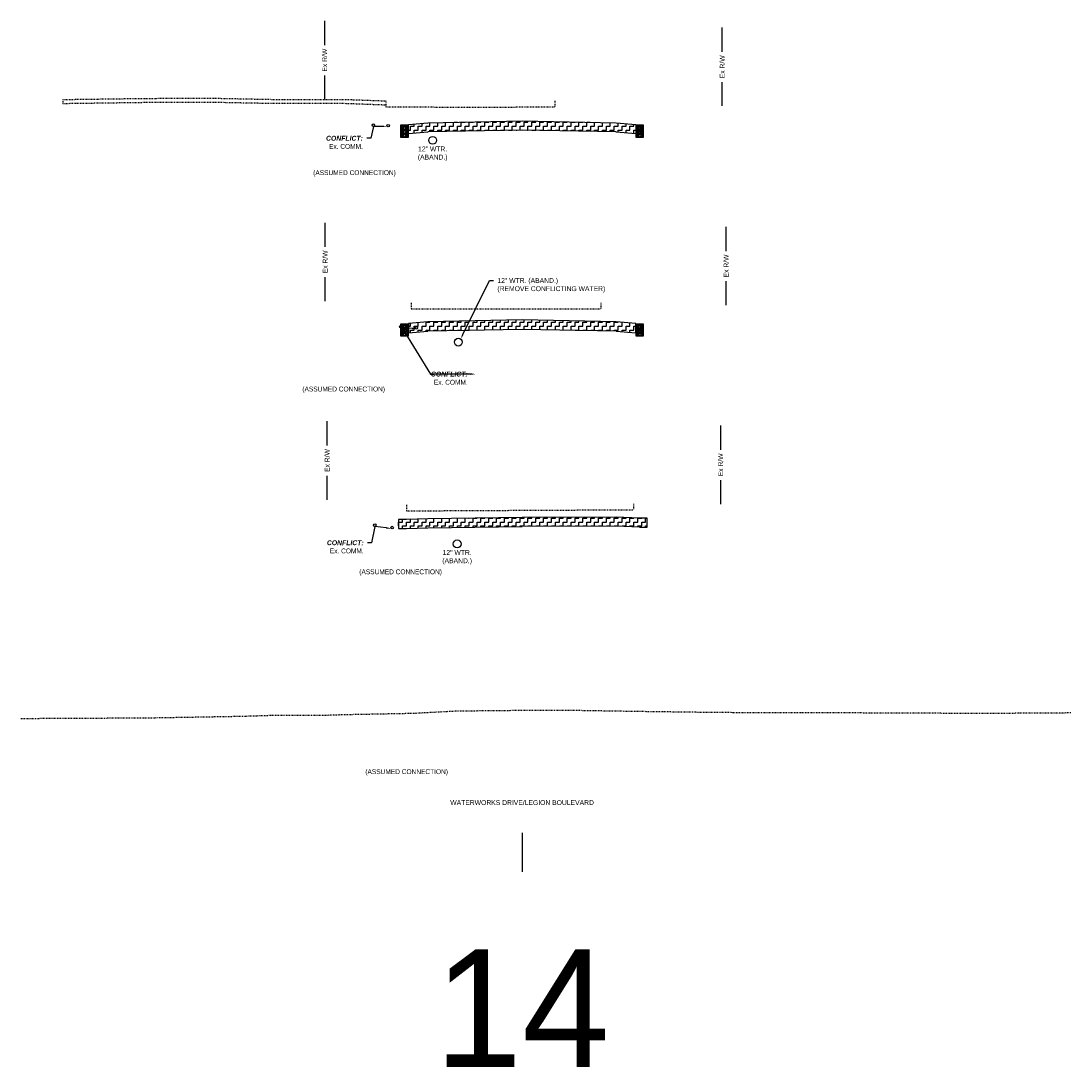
# Model space of a CAD drawing. Header units: feet. Extents: x 161250 to 169758, y 287353 to 289076.
# Tile 1 of 36: x 167397 to 167531, y 287353 to 287487. Entities that reach past the tile are written whole.
import ezdxf
from ezdxf import colors
from ezdxf.entities.mleader import LeaderData, LeaderLine
from ezdxf.math import Vec2, Vec3

# ---------------------------------------------------------------- set-up
doc = ezdxf.new("R2010")
doc.units = ezdxf.units.FT
doc.header["$MEASUREMENT"] = 0
doc.linetypes.add('OhDOT_USTN2', pattern=[0.11, 0.069, -0.041])
doc.layers.add('DR_P_Storm_Sewer', color=1, linetype='Continuous', true_color=0xff0000)
for name, color, linetype in [('DR_X_Text', 210, 'Continuous'), ('PV_P_Curb', 6, 'Continuous'), ('RW_X_Fee_RW', 50, 'rowex'), ('SC_Shading1', 247, 'Continuous'), ('UT_X_Telecom', 30, 'teleex'), ('UT_X_Telecom_Text', 36, 'Continuous'), ('UT_X_Water', 140, 'waterex'), ('UT_X_Water_Text', 142, 'Continuous'), ('XS_P_Curb', 6, 'Continuous'), ('XS_P_Text_Info', 7, 'Continuous'), ('XS_X_Ground_Line', 180, 'OhDOT_USTN2')]:
    doc.layers.add(name, color=color, linetype=linetype)
doc.layers.add('VIEWPORT', color=232, linetype='Continuous', plot=False)
doc.styles.add('Slanted-Normal', font='font31.shx', dxfattribs={"height": 0.1})
doc.styles.get("Standard").update_dxf_attribs({"font": 'font31.shx'})
doc.styles.add('Straight-Normal', font='font30.shx', dxfattribs={"height": 0.1})
doc.linetypes.add('rowex', pattern='A,0.75,-0.05,["Ex R/W",Straight-Normal,S=1,R=0,X=0,Y=-0.06],-0.7,0.75,-0.3,0.75,-0.3,0.75,-0.3,0.75,-0.3', length=5.7)
doc.linetypes.add('teleex', pattern='A,0.15,-0.2,0.15,-0.2,0.15,-0.1,["T",Straight-Normal,S=1,R=0,X=0,Y=-0.06],-0.25,0.15,-0.2,0.15,-0.2', length=1.9)
doc.linetypes.add('waterex', pattern='A,0.15,-0.2,0.15,-0.2,0.15,-0.1,["W",Straight-Normal,S=1,R=0,X=0,Y=-0.06],-0.25,0.15,-0.2,0.15,-0.2', length=1.9)
pattern_1 = [(0, (0, 0), (0.5, 0.5), [0.5, -0.5]), (90, (0.5, 0), (-0.5, 0.5), [0.5, -0.5])]

msp = doc.modelspace()

# ---------------------------------------------------------------- hatches: boundary and pattern name
at = {"layer": 'SC_Shading1'}
h = msp.add_hatch(dxfattribs=at)
h.set_pattern_fill('ZIGZAG', color=256, scale=4)
h.set_pattern_definition(pattern_1)
h.paths.add_polyline_path([(167475.248, 287473.706), (167475.248, 287472.546), (167472.748, 287472.754), (167472.748, 287472.774), (167460.748, 287473.014), (167448.748, 287472.774), (167448.748, 287472.754), (167446.248, 287472.546), (167446.248, 287473.706), (167448.748, 287473.914), (167448.748, 287473.934), (167460.748, 287474.174), (167472.748, 287473.934), (167472.748, 287473.914)])
h = msp.add_hatch(dxfattribs=at)
h.set_pattern_fill('GRAVEL', color=256, scale=0.5)
h.set_pattern_definition([(228.012787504, (-126.068707, -746.52045), (-4, -4.5), [0.067268, -6.6595440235]), (184.969740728, (-126.113707, -746.57045), (6, 0.5), [0.115434, -11.4279623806]), (132.510447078, (-126.228707, -746.58045), (5, -5.5), [0.081394, -8.05801629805]), (267.273689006, (-126.423707, -746.70545), (0.5, 10), [0.105119, -10.4067790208]), (292.833654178, (-126.428707, -746.81045), (-2.5, 6), [0.1030775, -10.20468656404]), (357.273689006, (-126.388707, -746.90545), (-10, 0.5), [0.105119, -10.4067790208]), (37.694240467, (-126.283707, -746.91045), (-6.5, -5), [0.1390145, -13.76242427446]), (72.255328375, (-126.173707, -746.82545), (3.5, 11), [0.131244, -12.9931607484]), (121.429565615, (-126.133707, -746.70045), (-4, 6.5), [0.105475, -10.4420365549]), (175.236358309, (-126.188707, -746.61045), (5.5, -0.5), [0.120416, -5.9003812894]), (222.397437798, (-126.308707, -746.60045), (-6, -5.5), [0.155724, -15.4166875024]), (138.814074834, (-125.928707, -746.71045), (-3.5, 3), [0.0531505, -5.2619224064]), (171.46923439, (-125.968707, -746.67545), (6.5, -1), [0.1011185, -10.0107557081]), (225, (-126.0687, -746.66045), (-6e-17, -0.5), [0.0707105, -0.6363962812]), (203.198590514, (-126.10371, -746.60045), (2.5, 1), [0.038079, -3.7698075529]), (291.801409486, (-126.13871, -746.61545), (-0.5, 1.5), [0.0538515, -2.6387309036]), (30.963756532, (-126.11871, -746.66545), (1.5, 1), [0.0874645, -2.8280114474]), (161.565051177, (-126.0437, -746.62045), (1, -0.5), [0.0632455, -1.5178933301]), (16.389540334, (-126.428707, -746.61545), (5, 1.5), [0.0886, -8.7714225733]), (70.346175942, (-126.343707, -746.59045), (-2.0000000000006, -5.5000000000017), [0.0743305, -7.35870387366]), (293.198590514, (-126.04371, -746.52045), (-1, 2.5), [0.0761575, -3.7317290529]), (343.610459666, (-126.013707, -746.59045), (-5, 1.5), [0.0886, -8.7714225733]), (339.44395478, (-126.42871, -746.92545), (-2.5, 1), [0.08544, -4.18656187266]), (294.775140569, (-126.348707, -746.95545), (-2.5, 5.5), [0.071589, -7.08732153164]), (66.801409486, (-126.03871, -747.02045), (1, 2.5), [0.0761575, -3.7317290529]), (17.354024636, (-126.008707, -746.95045), (-6.5, -2), [0.0838155, -8.2977118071]), (69.44395478, (-126.28371, -747.02045), (-1, -2.5), [0.04272, -4.22928187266]), (101.309932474, (-126.06871, -747.02045), (-0.5, 2), [0.025495, -2.5240147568]), (165.96375653, (-126.07371, -746.99545), (1.5, -0.5), [0.1030775, -1.9584753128]), (186.009005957, (-126.173707, -746.97045), (5, 0.5), [0.095525, -9.4569615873]), (303.690067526, (-126.11871, -746.71045), (-0.5, 1), [0.072111, -1.7306646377]), (353.157226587, (-126.078707, -746.77045), (8.5, -1), [0.125897, -12.463781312]), (60.945395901, (-125.953707, -746.78545), (-2, -3.5), [0.051478, -5.0963370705]), (90, (-125.9287, -746.74045), (-0.5, 0.5), [0.03, -0.47]), (120.256437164, (-126.183707, -746.95545), (2, -3.5), [0.069462, -6.8767599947]), (48.012787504, (-126.218707, -746.89545), (4, 4.5), [0.134536, -6.5922760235]), (0, (-126.1287, -746.79545), (0.5, 0.5), [0.13, -0.37]), (325.304846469, (-125.998707, -746.79545), (5, -3.5), [0.079057, -7.8266371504]), (254.0546041, (-125.93371, -746.84045), (-0.5, -2), [0.072801, -3.56725394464]), (207.645975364, (-125.953707, -746.91045), (-9.5, -5), [0.1185325, -11.7347370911]), (175.42607874, (-126.058707, -746.96545), (-6.5, 0.5), [0.1253995, -12.414536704])])
edge = h.paths.add_edge_path()
edge.add_arc((167445.748, 287472.288), 0.166, 0, 360)
h.paths.add_polyline_path([(167445.248, 287472.122), (167445.748, 287472.122), (167446.248, 287472.122), (167446.248, 287473.622), (167445.248, 287473.622)])
h = msp.add_hatch(dxfattribs=at)
h.set_pattern_fill('GRAVEL', color=256, scale=0.5)
h.set_pattern_definition([(228.012787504, (-96.068707, -746.52045), (-4, -4.5), [0.067268, -6.6595440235]), (184.969740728, (-96.113707, -746.57045), (6, 0.5), [0.115434, -11.4279623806]), (132.510447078, (-96.228707, -746.58045), (5, -5.5), [0.081394, -8.05801629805]), (267.273689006, (-96.423707, -746.70545), (0.5, 10), [0.105119, -10.4067790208]), (292.833654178, (-96.428707, -746.81045), (-2.5, 6), [0.1030775, -10.20468656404]), (357.273689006, (-96.388707, -746.90545), (-10, 0.5), [0.105119, -10.4067790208]), (37.694240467, (-96.283707, -746.91045), (-6.5, -5), [0.1390145, -13.76242427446]), (72.255328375, (-96.173707, -746.82545), (3.5, 11), [0.131244, -12.9931607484]), (121.429565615, (-96.133707, -746.70045), (-4, 6.5), [0.105475, -10.4420365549]), (175.236358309, (-96.188707, -746.61045), (5.5, -0.5), [0.120416, -5.9003812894]), (222.397437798, (-96.308707, -746.60045), (-6, -5.5), [0.155724, -15.4166875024]), (138.814074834, (-95.928707, -746.71045), (-3.5, 3), [0.0531505, -5.2619224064]), (171.46923439, (-95.968707, -746.67545), (6.5, -1), [0.1011185, -10.0107557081]), (225, (-96.0687, -746.66045), (-6e-17, -0.5), [0.0707105, -0.6363962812]), (203.198590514, (-96.10371, -746.60045), (2.5, 1), [0.038079, -3.7698075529]), (291.801409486, (-96.13871, -746.61545), (-0.5, 1.5), [0.0538515, -2.6387309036]), (30.963756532, (-96.11871, -746.66545), (1.5, 1), [0.0874645, -2.8280114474]), (161.565051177, (-96.0437, -746.62045), (1, -0.5), [0.0632455, -1.5178933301]), (16.389540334, (-96.428707, -746.61545), (5, 1.5), [0.0886, -8.7714225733]), (70.346175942, (-96.343707, -746.59045), (-2.0000000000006, -5.5000000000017), [0.0743305, -7.35870387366]), (293.198590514, (-96.04371, -746.52045), (-1, 2.5), [0.0761575, -3.7317290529]), (343.610459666, (-96.013707, -746.59045), (-5, 1.5), [0.0886, -8.7714225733]), (339.44395478, (-96.42871, -746.92545), (-2.5, 1), [0.08544, -4.18656187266]), (294.775140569, (-96.348707, -746.95545), (-2.5, 5.5), [0.071589, -7.08732153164]), (66.801409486, (-96.03871, -747.02045), (1, 2.5), [0.0761575, -3.7317290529]), (17.354024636, (-96.008707, -746.95045), (-6.5, -2), [0.0838155, -8.2977118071]), (69.44395478, (-96.28371, -747.02045), (-1, -2.5), [0.04272, -4.22928187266]), (101.309932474, (-96.06871, -747.02045), (-0.5, 2), [0.025495, -2.5240147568]), (165.96375653, (-96.07371, -746.99545), (1.5, -0.5), [0.1030775, -1.9584753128]), (186.009005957, (-96.173707, -746.97045), (5, 0.5), [0.095525, -9.4569615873]), (303.690067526, (-96.11871, -746.71045), (-0.5, 1), [0.072111, -1.7306646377]), (353.157226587, (-96.078707, -746.77045), (8.5, -1), [0.125897, -12.463781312]), (60.945395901, (-95.953707, -746.78545), (-2, -3.5), [0.051478, -5.0963370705]), (90, (-95.9287, -746.74045), (-0.5, 0.5), [0.03, -0.47]), (120.256437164, (-96.183707, -746.95545), (2, -3.5), [0.069462, -6.8767599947]), (48.012787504, (-96.218707, -746.89545), (4, 4.5), [0.134536, -6.5922760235]), (0, (-96.1287, -746.79545), (0.5, 0.5), [0.13, -0.37]), (325.304846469, (-95.998707, -746.79545), (5, -3.5), [0.079057, -7.8266371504]), (254.0546041, (-95.93371, -746.84045), (-0.5, -2), [0.072801, -3.56725394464]), (207.645975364, (-95.953707, -746.91045), (-9.5, -5), [0.1185325, -11.7347370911]), (175.42607874, (-96.058707, -746.96545), (-6.5, 0.5), [0.1253995, -12.414536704])])
edge = h.paths.add_edge_path()
edge.add_arc((167475.748, 287472.288), 0.166, 0, 360)
h.paths.add_polyline_path([(167475.248, 287472.122), (167475.748, 287472.122), (167476.248, 287472.122), (167476.248, 287473.622), (167475.248, 287473.622)])
h = msp.add_hatch(dxfattribs=at)
h.set_pattern_fill('ZIGZAG', color=256, scale=4)
h.set_pattern_definition(pattern_1)
h.paths.add_polyline_path([(167446.248, 287448.322), (167446.248, 287447.162), (167448.748, 287447.37), (167448.748, 287447.39), (167460.748, 287447.63), (167472.748, 287447.39), (167472.748, 287447.37), (167475.248, 287447.162), (167475.248, 287448.322), (167472.748, 287448.53), (167472.748, 287448.55), (167460.748, 287448.79), (167448.748, 287448.55), (167448.748, 287448.53)])
h = msp.add_hatch(dxfattribs=at)
h.set_pattern_fill('GRAVEL', color=256, scale=0.5)
h.set_pattern_definition([(228.012787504, (-126.068707, -771.90445), (-4, -4.5), [0.067268, -6.6595440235]), (184.969740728, (-126.113707, -771.95445), (6, 0.5), [0.115434, -11.4279623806]), (132.510447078, (-126.228707, -771.96445), (5, -5.5), [0.081394, -8.05801629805]), (267.273689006, (-126.423707, -772.08945), (0.5, 10), [0.105119, -10.4067790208]), (292.833654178, (-126.428707, -772.19445), (-2.5, 6), [0.1030775, -10.20468656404]), (357.273689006, (-126.388707, -772.28945), (-10, 0.5), [0.105119, -10.4067790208]), (37.694240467, (-126.283707, -772.29445), (-6.5, -5), [0.1390145, -13.76242427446]), (72.255328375, (-126.173707, -772.20945), (3.5, 11), [0.131244, -12.9931607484]), (121.429565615, (-126.133707, -772.08445), (-4, 6.5), [0.105475, -10.4420365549]), (175.236358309, (-126.188707, -771.99445), (5.5, -0.5), [0.120416, -5.9003812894]), (222.397437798, (-126.308707, -771.98445), (-6, -5.5), [0.155724, -15.4166875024]), (138.814074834, (-125.928707, -772.09445), (-3.5, 3), [0.0531505, -5.2619224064]), (171.46923439, (-125.968707, -772.05945), (6.5, -1), [0.1011185, -10.0107557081]), (225, (-126.0687, -772.04445), (-6e-17, -0.5), [0.0707105, -0.6363962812]), (203.198590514, (-126.10371, -771.98445), (2.5, 1), [0.038079, -3.7698075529]), (291.801409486, (-126.13871, -771.99945), (-0.5, 1.5), [0.0538515, -2.6387309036]), (30.963756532, (-126.11871, -772.04945), (1.5, 1), [0.0874645, -2.8280114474]), (161.565051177, (-126.0437, -772.00445), (1, -0.5), [0.0632455, -1.5178933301]), (16.389540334, (-126.428707, -771.99945), (5, 1.5), [0.0886, -8.7714225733]), (70.346175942, (-126.343707, -771.97445), (-2.0000000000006, -5.5000000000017), [0.0743305, -7.35870387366]), (293.198590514, (-126.04371, -771.90445), (-1, 2.5), [0.0761575, -3.7317290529]), (343.610459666, (-126.013707, -771.97445), (-5, 1.5), [0.0886, -8.7714225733]), (339.44395478, (-126.42871, -772.30945), (-2.5, 1), [0.08544, -4.18656187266]), (294.775140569, (-126.348707, -772.33945), (-2.5, 5.5), [0.071589, -7.08732153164]), (66.801409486, (-126.03871, -772.40445), (1, 2.5), [0.0761575, -3.7317290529]), (17.354024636, (-126.008707, -772.33445), (-6.5, -2), [0.0838155, -8.2977118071]), (69.44395478, (-126.28371, -772.40445), (-1, -2.5), [0.04272, -4.22928187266]), (101.309932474, (-126.06871, -772.40445), (-0.5, 2), [0.025495, -2.5240147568]), (165.96375653, (-126.07371, -772.37945), (1.5, -0.5), [0.1030775, -1.9584753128]), (186.009005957, (-126.173707, -772.35445), (5, 0.5), [0.095525, -9.4569615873]), (303.690067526, (-126.11871, -772.09445), (-0.5, 1), [0.072111, -1.7306646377]), (353.157226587, (-126.078707, -772.15445), (8.5, -1), [0.125897, -12.463781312]), (60.945395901, (-125.953707, -772.16945), (-2, -3.5), [0.051478, -5.0963370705]), (90, (-125.9287, -772.12445), (-0.5, 0.5), [0.03, -0.47]), (120.256437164, (-126.183707, -772.33945), (2, -3.5), [0.069462, -6.8767599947]), (48.012787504, (-126.218707, -772.27945), (4, 4.5), [0.134536, -6.5922760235]), (0, (-126.1287, -772.17945), (0.5, 0.5), [0.13, -0.37]), (325.304846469, (-125.998707, -772.17945), (5, -3.5), [0.079057, -7.8266371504]), (254.0546041, (-125.93371, -772.22445), (-0.5, -2), [0.072801, -3.56725394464]), (207.645975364, (-125.953707, -772.29445), (-9.5, -5), [0.1185325, -11.7347370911]), (175.42607874, (-126.058707, -772.34945), (-6.5, 0.5), [0.1253995, -12.414536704])])
edge = h.paths.add_edge_path()
edge.add_arc((167445.748, 287446.904), 0.166, 0, 360)
h.paths.add_polyline_path([(167445.248, 287446.738), (167445.748, 287446.738), (167446.248, 287446.738), (167446.248, 287448.238), (167445.248, 287448.238)])
h = msp.add_hatch(dxfattribs=at)
h.set_pattern_fill('GRAVEL', color=256, scale=0.5)
h.set_pattern_definition([(228.012787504, (-96.068707, -771.90445), (-4, -4.5), [0.067268, -6.6595440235]), (184.969740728, (-96.113707, -771.95445), (6, 0.5), [0.115434, -11.4279623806]), (132.510447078, (-96.228707, -771.96445), (5, -5.5), [0.081394, -8.05801629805]), (267.273689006, (-96.423707, -772.08945), (0.5, 10), [0.105119, -10.4067790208]), (292.833654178, (-96.428707, -772.19445), (-2.5, 6), [0.1030775, -10.20468656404]), (357.273689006, (-96.388707, -772.28945), (-10, 0.5), [0.105119, -10.4067790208]), (37.694240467, (-96.283707, -772.29445), (-6.5, -5), [0.1390145, -13.76242427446]), (72.255328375, (-96.173707, -772.20945), (3.5, 11), [0.131244, -12.9931607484]), (121.429565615, (-96.133707, -772.08445), (-4, 6.5), [0.105475, -10.4420365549]), (175.236358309, (-96.188707, -771.99445), (5.5, -0.5), [0.120416, -5.9003812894]), (222.397437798, (-96.308707, -771.98445), (-6, -5.5), [0.155724, -15.4166875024]), (138.814074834, (-95.928707, -772.09445), (-3.5, 3), [0.0531505, -5.2619224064]), (171.46923439, (-95.968707, -772.05945), (6.5, -1), [0.1011185, -10.0107557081]), (225, (-96.0687, -772.04445), (-6e-17, -0.5), [0.0707105, -0.6363962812]), (203.198590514, (-96.10371, -771.98445), (2.5, 1), [0.038079, -3.7698075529]), (291.801409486, (-96.13871, -771.99945), (-0.5, 1.5), [0.0538515, -2.6387309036]), (30.963756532, (-96.11871, -772.04945), (1.5, 1), [0.0874645, -2.8280114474]), (161.565051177, (-96.0437, -772.00445), (1, -0.5), [0.0632455, -1.5178933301]), (16.389540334, (-96.428707, -771.99945), (5, 1.5), [0.0886, -8.7714225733]), (70.346175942, (-96.343707, -771.97445), (-2.0000000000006, -5.5000000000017), [0.0743305, -7.35870387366]), (293.198590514, (-96.04371, -771.90445), (-1, 2.5), [0.0761575, -3.7317290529]), (343.610459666, (-96.013707, -771.97445), (-5, 1.5), [0.0886, -8.7714225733]), (339.44395478, (-96.42871, -772.30945), (-2.5, 1), [0.08544, -4.18656187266]), (294.775140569, (-96.348707, -772.33945), (-2.5, 5.5), [0.071589, -7.08732153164]), (66.801409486, (-96.03871, -772.40445), (1, 2.5), [0.0761575, -3.7317290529]), (17.354024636, (-96.008707, -772.33445), (-6.5, -2), [0.0838155, -8.2977118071]), (69.44395478, (-96.28371, -772.40445), (-1, -2.5), [0.04272, -4.22928187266]), (101.309932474, (-96.06871, -772.40445), (-0.5, 2), [0.025495, -2.5240147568]), (165.96375653, (-96.07371, -772.37945), (1.5, -0.5), [0.1030775, -1.9584753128]), (186.009005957, (-96.173707, -772.35445), (5, 0.5), [0.095525, -9.4569615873]), (303.690067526, (-96.11871, -772.09445), (-0.5, 1), [0.072111, -1.7306646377]), (353.157226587, (-96.078707, -772.15445), (8.5, -1), [0.125897, -12.463781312]), (60.945395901, (-95.953707, -772.16945), (-2, -3.5), [0.051478, -5.0963370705]), (90, (-95.9287, -772.12445), (-0.5, 0.5), [0.03, -0.47]), (120.256437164, (-96.183707, -772.33945), (2, -3.5), [0.069462, -6.8767599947]), (48.012787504, (-96.218707, -772.27945), (4, 4.5), [0.134536, -6.5922760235]), (0, (-96.1287, -772.17945), (0.5, 0.5), [0.13, -0.37]), (325.304846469, (-95.998707, -772.17945), (5, -3.5), [0.079057, -7.8266371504]), (254.0546041, (-95.93371, -772.22445), (-0.5, -2), [0.072801, -3.56725394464]), (207.645975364, (-95.953707, -772.29445), (-9.5, -5), [0.1185325, -11.7347370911]), (175.42607874, (-96.058707, -772.34945), (-6.5, 0.5), [0.1253995, -12.414536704])])
edge = h.paths.add_edge_path()
edge.add_arc((167475.748, 287446.904), 0.166, 0, 360)
h.paths.add_polyline_path([(167475.248, 287446.738), (167475.748, 287446.738), (167476.248, 287446.738), (167476.248, 287448.238), (167475.248, 287448.238)])
h = msp.add_hatch(dxfattribs=at)
h.set_pattern_fill('ZIGZAG', color=256, scale=4)
h.set_pattern_definition(pattern_1)
h.paths.add_polyline_path([(167444.997, 287422.172), (167445.997, 287422.172), (167448.748, 287422.267), (167460.748, 287422.438), (167472.748, 287422.461), (167475.702, 287422.346), (167476.702, 287422.346), (167476.702, 287423.506), (167475.702, 287423.506), (167472.748, 287423.621), (167460.748, 287423.598), (167448.748, 287423.427), (167445.997, 287423.332), (167444.997, 287423.332)])

# ---------------------------------------------------------------- linework, layer by layer
at = {"layer": 'DR_P_Storm_Sewer'}
for centre in [(167445.748, 287472.288), (167475.748, 287472.288), (167445.748, 287446.904), (167475.748, 287446.904)]:
    msp.add_circle(centre, 0.166, dxfattribs=at)
at = {"layer": 'PV_P_Curb'}
for p, q in [((167445.997, 287423.332), (167444.997, 287423.332)), ((167444.997, 287423.332), (167444.997, 287422.172)), ((167448.748, 287423.427), (167445.997, 287423.332)), ((167460.748, 287423.598), (167448.748, 287423.427)), ((167472.748, 287423.621), (167460.748, 287423.598)), ((167475.702, 287423.506), (167472.748, 287423.621)), ((167476.702, 287423.506), (167475.702, 287423.506)), ((167476.702, 287422.346), (167476.702, 287423.506)), ((167444.997, 287422.172), (167445.997, 287422.172)), ((167445.997, 287422.172), (167448.748, 287422.267)), ((167448.748, 287422.267), (167460.748, 287422.438)), ((167472.748, 287422.461), (167460.748, 287422.438)), ((167475.702, 287422.346), (167472.748, 287422.461)), ((167475.702, 287422.346), (167476.702, 287422.346))]:
    msp.add_line(p, q, dxfattribs=at)
at = {"layer": 'PV_P_Curb', "flags": 128}
for points in [[(167475.248, 287473.706), (167475.248, 287472.546), (167472.748, 287472.754), (167472.748, 287472.774), (167460.748, 287473.014), (167448.748, 287472.774), (167448.748, 287472.754), (167446.248, 287472.546), (167446.248, 287473.706), (167448.748, 287473.914), (167448.748, 287473.934), (167460.748, 287474.174), (167472.748, 287473.934), (167472.748, 287473.914)], [(167446.248, 287448.322), (167446.248, 287447.162), (167448.748, 287447.37), (167448.748, 287447.39), (167460.748, 287447.63), (167472.748, 287447.39), (167472.748, 287447.37), (167475.248, 287447.162), (167475.248, 287448.322), (167472.748, 287448.53), (167472.748, 287448.55), (167460.748, 287448.79), (167448.748, 287448.55), (167448.748, 287448.53)]]:
    msp.add_lwpolyline(points, close=True, dxfattribs=at)
at = {"layer": 'RW_X_Fee_RW', "linetype": 'Continuous', "flags": 128}
for points in [[(167435.575, 287483.831), (167435.575, 287486.927)], [(167486.283, 287482.989), (167486.283, 287486.085)], [(167435.575, 287476.927), (167435.575, 287479.982)], [(167486.283, 287476.085), (167486.283, 287479.14)], [(167435.635, 287458.1), (167435.635, 287461.196)], [(167486.767, 287457.578), (167486.767, 287460.674)], [(167435.635, 287451.196), (167435.635, 287454.251)], [(167486.767, 287450.674), (167486.767, 287453.729)], [(167435.892, 287432.755), (167435.892, 287435.851)], [(167486.075, 287432.203), (167486.075, 287435.299)], [(167435.892, 287425.851), (167435.892, 287428.906)], [(167486.075, 287425.299), (167486.075, 287428.354)]]:
    msp.add_lwpolyline(points, dxfattribs=at)
at = {"layer": 'UT_X_Telecom'}
for centre in [(167441.781, 287473.627), (167443.665, 287473.568), (167445.275, 287447.936), (167447.266, 287447.784), (167441.955, 287422.6), (167444.164, 287422.292)]:
    msp.add_circle(centre, 0.166, dxfattribs=at)
at = {"layer": 'UT_X_Water'}
for centre in [(167449.347, 287471.705), (167452.625, 287445.955), (167452.469, 287420.212)]:
    msp.add_circle(centre, 0.5, dxfattribs=at)
at = {"layer": 'VIEWPORT', "flags": 128}
msp.add_lwpolyline([(167460.748, 287383.36), (167460.748, 287378.36)], dxfattribs=at)
at = {"layer": 'XS_P_Curb', "flags": 128}
for points in [[(167445.248, 287472.122), (167446.248, 287472.122), (167446.248, 287473.622), (167445.248, 287473.622)], [(167475.248, 287472.122), (167476.248, 287472.122), (167476.248, 287473.622), (167475.248, 287473.622)], [(167445.248, 287446.738), (167446.248, 287446.738), (167446.248, 287448.238), (167445.248, 287448.238)], [(167475.248, 287446.738), (167476.248, 287446.738), (167476.248, 287448.238), (167475.248, 287448.238)]]:
    msp.add_lwpolyline(points, close=True, dxfattribs=at)
at = {"layer": 'XS_X_Ground_Line', "flags": 128}
for points in [[(167402.175, 287476.91), (167412.416, 287477.05), (167420.691, 287477.091), (167429.077, 287476.924), (167438.025, 287476.927), (167443.365, 287476.736)], [(167402.175, 287476.91), (167402.175, 287476.41)], [(167402.175, 287476.41), (167412.416, 287476.55), (167420.691, 287476.591), (167429.077, 287476.424), (167438.025, 287476.427), (167443.365, 287476.236)], [(167443.365, 287476.736), (167443.365, 287475.986)], [(167464.904, 287476.725), (167464.904, 287475.975)], [(167443.365, 287475.986), (167448.827, 287475.957), (167454.288, 287475.929), (167460.748, 287475.957), (167464.904, 287475.975)], [(167446.62, 287450.949), (167446.62, 287450.199)], [(167446.62, 287450.199), (167453.684, 287450.205), (167460.748, 287450.212), (167464.691, 287450.215), (167468.633, 287450.219), (167470.78, 287450.217)], [(167470.78, 287450.967), (167470.78, 287450.217)], [(167445.991, 287425.178), (167445.991, 287424.428)], [(167445.991, 287424.428), (167447.224, 287424.435), (167453.986, 287424.47), (167460.748, 287424.504), (167467.969, 287424.54), (167474.961, 287424.575)], [(167474.961, 287425.325), (167474.961, 287424.575)], [(167396.848, 287397.947), (167413.216, 287398.028), (167425.089, 287398.236), (167428.986, 287398.361), (167435.369, 287398.361), (167438.357, 287398.453), (167446.945, 287398.62), (167452.373, 287398.909), (167460.748, 287398.994), (167467.918, 287398.986), (167475.823, 287398.861), (167485.514, 287398.734), (167495.019, 287398.688), (167497.283, 287398.711), (167508.551, 287398.663), (167519.818, 287398.615), (167530.748, 287398.686)]]:
    msp.add_lwpolyline(points, dxfattribs=at)

# ---------------------------------------------------------------- texts
at = {"layer": 'DR_X_Text', "char_height": 0.625, "attachment_point": 5}
for insert in [(167439.377, 287467.484), (167437.997, 287439.879), (167445.256, 287416.558), (167446.028, 287391.062)]:
    msp.add_mtext_dynamic_manual_height_columns('{\\W0.8;(ASSUMED CONNECTION)}', width=13.24731, gutter_width=10, heights=[0], dxfattribs=dict(at, insert=insert))
at = {"layer": 'RW_X_Fee_RW', "char_height": 0.625, "attachment_point": 5, "rotation": 90}
for insert in [(167435.575, 287481.927), (167486.283, 287481.085), (167435.635, 287456.196), (167486.767, 287455.674), (167435.892, 287430.851), (167486.075, 287430.299)]:
    msp.add_mtext_dynamic_manual_height_columns('Ex R/W', width=9.60773, gutter_width=10, heights=[0], dxfattribs=dict(at, insert=insert))
at = {"layer": 'UT_X_Water_Text', "char_height": 0.625, "attachment_point": 2}
for insert in [(167449.347, 287470.914), (167452.469, 287419.421)]:
    msp.add_mtext_dynamic_manual_height_columns('12" WTR.\\P(ABAND.)', width=4.5, gutter_width=10, heights=[0], dxfattribs=dict(at, insert=insert))
at = {"layer": 'VIEWPORT', "insert": (167460.748, 287360.974), "char_height": 15, "attachment_point": 5}
msp.add_mtext_dynamic_manual_height_columns('14', width=45.95559, gutter_width=10, heights=[0], dxfattribs=at)
at = {"layer": 'XS_P_Text_Info', "insert": (167460.748, 287387.209), "char_height": 0.625, "attachment_point": 5}
msp.add_mtext_dynamic_manual_height_columns('WATERWORKS DRIVE/LEGION BOULEVARD', width=19.8707, gutter_width=10, heights=[0], dxfattribs=at)

# ---------------------------------------------------------------- leaders
at = {"layer": 'UT_X_Telecom_Text'}
ml = msp.add_multileader_mtext('Standard', dxfattribs=at)
ml.set_content('{\\fArial|b1|i1|c0|p34;\\W0.8;\\C1;CONFLICT:\\Ffont31|c0;\\C256;\\PEx. COMM.}', color=256, style='Slanted-Normal')
ml.set_leader_properties()
ml.build(insert=Vec2(0, 0))
ml.multileader.update_dxf_attribs({"dogleg_length": 0.1, "arrow_head_size": 0.625, "scale": 5})
ctx = ml.context
ctx.base_point, ctx.scale, ctx.char_height, ctx.arrow_head_size, ctx.landing_gap_size, ctx.plane_origin = Vec3(167436.182, 287471.964), 5, 0.625, 0.625, 0.5, Vec3(167441.004, 287466.123)
ctx.text_align_type = 2
notes = []
notes.append((ctx, [(1, (1, 1, 0), (167441.448, 287471.964), (-1, 0), 0.5, [(2, [(167443.518, 287473.493), (167441.781, 287473.461), (167441.448, 287471.964)], 0, [])])]))
ctx.mtext.insert, ctx.mtext.alignment, ctx.mtext.flow_direction = Vec3(167440.448, 287472.277), 3, 5
ml = msp.add_multileader_mtext('Standard', dxfattribs=at)
ml.set_content('{\\fArial|b1|i1|c0|p34;\\W0.8;\\C1;CONFLICT:\\Ffont31|c0;\\C256;\\PEx. COMM.}', color=256, style='Slanted-Normal')
ml.set_leader_properties()
ml.build(insert=Vec2(0, 0))
ml.multileader.update_dxf_attribs({"dogleg_length": 0.1, "arrow_head_size": 0.625, "scale": 5})
ctx = ml.context
ctx.base_point, ctx.scale, ctx.char_height, ctx.arrow_head_size, ctx.landing_gap_size, ctx.plane_origin = Vec3(167449.552, 287441.88), 5, 0.625, 0.625, 0.5, Vec3(167444.332, 287440.598)
ctx.text_align_type = 2
notes.append((ctx, [(0, (1, 1, 0), (167449.052, 287441.88), (1, 0), 0.5, [(2, [(167454.818, 287441.88)], 0, []), (1, [(167447.359, 287447.647), (167445.404, 287447.831)], 0, [])])]))
ctx.mtext.insert, ctx.mtext.alignment, ctx.mtext.flow_direction = Vec3(167453.818, 287442.192), 3, 5
ml = msp.add_multileader_mtext('Standard', dxfattribs=at)
ml.set_content('{\\fArial|b1|i1|c0|p34;\\W0.8;\\C1;CONFLICT:\\Ffont31|c0;\\C256;\\PEx. COMM.}', color=256, style='Slanted-Normal')
ml.set_leader_properties()
ml.build(insert=Vec2(0, 0))
ml.multileader.update_dxf_attribs({"dogleg_length": 0.1, "arrow_head_size": 0.625, "scale": 5})
ctx = ml.context
ctx.base_point, ctx.scale, ctx.char_height, ctx.arrow_head_size, ctx.landing_gap_size, ctx.plane_origin = Vec3(167436.283, 287420.36), 5, 0.625, 0.625, 0.5, Vec3(167441.178, 287415.097)
ctx.text_align_type = 2
notes.append((ctx, [(1, (1, 1, 0), (167441.549, 287420.36), (-1, 0), 0.5, [(2, [(167444.039, 287422.183), (167441.955, 287422.434), (167441.549, 287420.36)], 0, [])])]))
ctx.mtext.insert, ctx.mtext.alignment, ctx.mtext.flow_direction = Vec3(167440.549, 287420.673), 3, 5
at = {"layer": 'UT_X_Water_Text'}
ml = msp.add_multileader_mtext('Standard', dxfattribs=at)
ml.set_content('12" WTR. (ABAND.)\\P(REMOVE CONFLICTING WATER)', color=256, style='Slanted-Normal')
ml.set_leader_properties()
ml.build(insert=Vec2(0, 0))
ml.multileader.update_dxf_attribs({"dogleg_length": 0.1, "arrow_head_size": 0.625, "scale": 5})
ctx = ml.context
ctx.base_point, ctx.scale, ctx.char_height, ctx.arrow_head_size, ctx.landing_gap_size, ctx.plane_origin = Vec3(167457.097, 287453.817), 5, 0.625, 0.625, 0.5, Vec3(167452.625, 287445.455)
notes.append((ctx, [(1, (1, 1, 0), (167456.597, 287453.817), (1, 0), 0.5, [(0, [(167452.917, 287446.36)], 0, [])])]))
ctx.mtext.insert, ctx.mtext.flow_direction = Vec3(167457.597, 287454.13), 5
for ctx, leaders in notes:
    for number, flags, end, landing, length, lines in leaders:
        leader = LeaderData()
        leader.index, (leader.has_last_leader_line, leader.has_dogleg_vector, leader.attachment_direction) = number, flags
        leader.last_leader_point, leader.dogleg_vector, leader.dogleg_length = Vec3(end), Vec3(landing), length
        for number, points, colour, breaks in lines:
            line = LeaderLine()
            line.index, line.vertices, line.color, line.breaks = number, Vec3.list(points), colors.encode_raw_color(colour), breaks
            leader.lines.append(line)
        ctx.leaders.append(leader)

doc.saveas('drawing.dxf')
